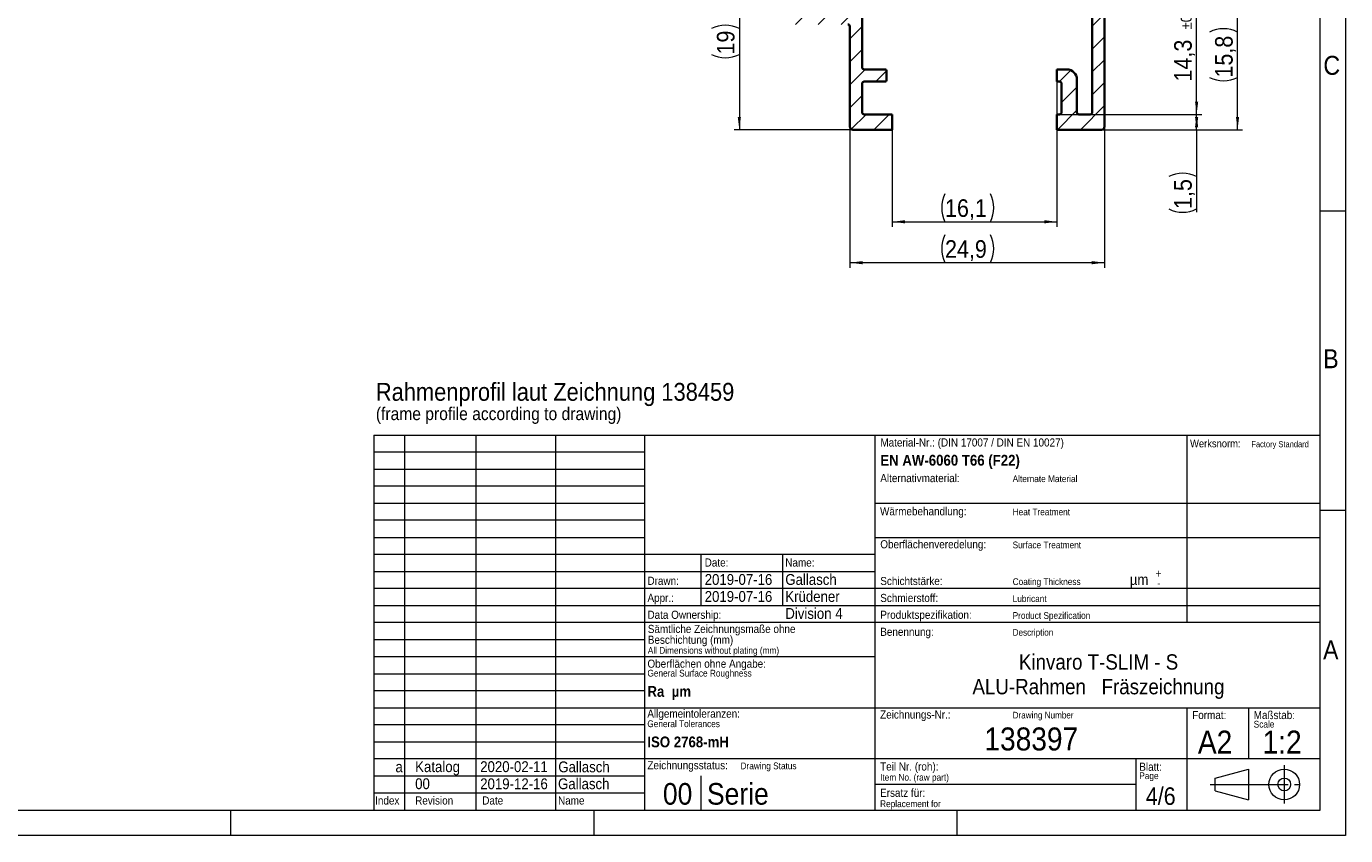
# Model space of a CAD drawing. Header units: millimetres. Extents: x 0 to 594, y 0 to 420.
# Tile 3 of 5: x 336 to 594, y 0 to 158. Entities that reach past the tile are written whole.
import ezdxf

# ---------------------------------------------------------------- set-up
doc = ezdxf.new("R2010")
doc.units = ezdxf.units.MM
doc.linetypes.add('SLD-Durchgehend', pattern=[0])
doc.linetypes.add('SLD-Punktstrich', pattern=[19.05, 15.24, -1.27, 1.27, -1.27])
doc.styles.add('SLDTEXTSTYLE1', font='GOTHIC.TTF', dxfattribs={"width": 0.913})
doc.styles.add('SLDTEXTSTYLE2', font='GOTHICB.TTF', dxfattribs={"width": 0.913})
doc.dimstyles.new('SLDDIMSTYLE10', dxfattribs={"dimtxt": 3.439583, "dimasz": 2.5, "dimexe": 0, "dimexo": 0.0625, "dimgap": 0.859896, "dimtad": 1, "dimlfac": 0.5, "dimrnd": 1e-09, "dimzin": 12, "dimdsep": 46, "dimtxsty": 'SLDTEXTSTYLE1', "dimsah": 1, "dimcen": 0.09, "dimadec": 0, "dimazin": 3, "dimtfac": 1, "dimtofl": 0, "dimtmove": 0, "dimatfit": 3, "dimfxl": 1, "dimfrac": 2, "dimtolj": 1, "dimtzin": 12, "dimarcsym": 0})
doc.dimstyles.new('SLDDIMSTYLE12', dxfattribs={"dimtxt": 3.439583, "dimasz": 2.5, "dimexe": 0, "dimexo": 0.0625, "dimgap": 0.859896, "dimtad": 1, "dimdec": 1, "dimlfac": 0.5, "dimrnd": 1e-09, "dimzin": 12, "dimdsep": 46, "dimtxsty": 'SLDTEXTSTYLE1', "dimsah": 1, "dimcen": 0.09, "dimadec": 0, "dimazin": 3, "dimtfac": 1, "dimtofl": 0, "dimtmove": 0, "dimatfit": 3, "dimfxl": 1, "dimfrac": 2, "dimtolj": 1, "dimtzin": 12, "dimarcsym": 0})
doc.dimstyles.new('SLDDIMSTYLE21', dxfattribs={"dimtxt": 3.439583, "dimasz": 2.5, "dimexe": 0, "dimexo": 0.0625, "dimgap": 0.859896, "dimtad": 1, "dimdec": 1, "dimlfac": 0.5, "dimrnd": 1e-09, "dimzin": 12, "dimdsep": 46, "dimtxsty": 'SLDTEXTSTYLE1', "dimsah": 1, "dimcen": 0.09, "dimadec": 0, "dimazin": 3, "dimtol": 1, "dimtp": 0.1, "dimtm": 0.1, "dimtfac": 1, "dimtdec": 1, "dimtofl": 0, "dimtmove": 0, "dimatfit": 3, "dimfxl": 1, "dimfrac": 2, "dimtolj": 1, "dimarcsym": 0})

# ---------------------------------------------------------------- blocks, each defined once
blk = doc.blocks.new('SW_NOTE_0_7')
at = {"color": 0, "linetype": 'Continuous', "lineweight": 0, "attachment_point": 1, "style": 'SLDTEXTSTYLE1'}
for s, insert, char_height in [('Rahmenprofil laut Zeichnung 138459', (0, 4.47), 3.5), ('(frame profile according to drawing)', (0, -0.31), 2.5)]:
    blk.add_mtext(s, dxfattribs=dict(at, insert=insert, char_height=char_height))
blk = doc.blocks.new('SW_NOTE_0_10')
at = {"color": 0, "linetype": 'Continuous', "lineweight": 0, "char_height": 1.5875, "attachment_point": 1, "style": 'SLDTEXTSTYLE1'}
for s, insert in [('Sämtliche Zeichnungsmaße ohne ', (0, 2.03)), ('Beschichtung (mm)', (0, -0.09))]:
    blk.add_mtext(s, dxfattribs=dict(at, insert=insert))
blk = doc.blocks.new('_D_38')
at = {"color": 150, "linetype": 'SLD-Durchgehend', "lineweight": 0}
for p, q in [((486.47, 176.04), (474.47, 176.04)), ((475.47, 176.04), (475.47, 138.04)), ((497.67, 138.04), (474.47, 138.04))]:
    blk.add_line(p, q, dxfattribs=at)
at = {"color": 150, "linetype": 'SLD-Durchgehend', "lineweight": 18}
for centre, start, end in [((472.74, 152.37), 63.4349, 116.5651), ((472.74, 158.22), 243.4349, 296.5651)]:
    blk.add_arc(centre, 6.11, start, end, dxfattribs=at)
for points in [[(475.47, 176.04), (475.16, 173.54), (475.78, 173.54)], [(475.47, 138.04), (475.78, 140.54), (475.16, 140.54)]]:
    blk.add_solid(points, dxfattribs=at)
at = {"color": 150, "linetype": 'SLD-Durchgehend', "lineweight": 18, "insert": (471.08, 152.75), "char_height": 3.44, "attachment_point": 1, "rotation": 90, "style": 'SLDTEXTSTYLE1'}
blk.add_mtext('19', dxfattribs=at)
blk = doc.blocks.new('_D_39')
at = {"color": 150, "linetype": 'SLD-Durchgehend', "lineweight": 0}
for p, q in [((497.07, 138.64), (497.07, 111.04)), ((546.87, 138.64), (546.87, 111.04)), ((546.87, 112.04), (497.07, 112.04))]:
    blk.add_line(p, q, dxfattribs=at)
at = {"color": 150, "linetype": 'SLD-Durchgehend', "lineweight": 18}
for centre, start, end in [((521.14, 114.78), 153.4349, 206.5651), ((519.11, 114.78), 333.4349, 26.5651)]:
    blk.add_arc(centre, 6.11, start, end, dxfattribs=at)
for points in [[(497.07, 112.04), (499.57, 111.73), (499.57, 112.35)], [(546.87, 112.04), (544.37, 112.35), (544.37, 111.73)]]:
    blk.add_solid(points, dxfattribs=at)
at = {"color": 150, "linetype": 'SLD-Durchgehend', "lineweight": 18, "insert": (515.68, 116.44), "char_height": 3.44, "attachment_point": 1, "style": 'SLDTEXTSTYLE1'}
blk.add_mtext('24,9', dxfattribs=at)
blk = doc.blocks.new('_D_40')
at = {"color": 150, "linetype": 'SLD-Durchgehend', "lineweight": 0}
for p, q in [((537.57, 147.44), (537.57, 119.04)), ((505.37, 138.04), (505.37, 119.04)), ((505.37, 120.04), (537.57, 120.04))]:
    blk.add_line(p, q, dxfattribs=at)
at = {"color": 150, "linetype": 'SLD-Durchgehend', "lineweight": 18}
for centre, start, end in [((521.14, 122.78), 153.4349, 206.5651), ((519.11, 122.78), 333.4349, 26.5651)]:
    blk.add_arc(centre, 6.11, start, end, dxfattribs=at)
for points in [[(505.37, 120.04), (507.87, 119.73), (507.87, 120.35)], [(537.57, 120.04), (535.07, 120.35), (535.07, 119.73)]]:
    blk.add_solid(points, dxfattribs=at)
at = {"color": 150, "linetype": 'SLD-Durchgehend', "lineweight": 18, "insert": (515.68, 124.44), "char_height": 3.44, "attachment_point": 1, "style": 'SLDTEXTSTYLE1'}
blk.add_mtext('16,1', dxfattribs=at)
blk = doc.blocks.new('_D_41')
at = {"color": 150, "linetype": 'SLD-Durchgehend', "lineweight": 0}
for p, q in [((537.57, 141.04), (565.87, 141.04)), ((564.87, 138.04), (564.87, 141.04)), ((546.27, 138.04), (565.87, 138.04)), ((564.87, 138.04), (564.87, 121.9))]:
    blk.add_line(p, q, dxfattribs=at)
at = {"color": 150, "linetype": 'SLD-Durchgehend', "lineweight": 18}
for centre, start, end in [((562.14, 123.43), 63.4349, 116.5651), ((562.14, 128.01), 243.4349, 296.5651)]:
    blk.add_arc(centre, 6.11, start, end, dxfattribs=at)
for points in [[(564.87, 141.04), (564.56, 138.54), (565.18, 138.54)], [(564.87, 138.04), (565.18, 140.54), (564.56, 140.54)]]:
    blk.add_solid(points, dxfattribs=at)
at = {"color": 150, "linetype": 'SLD-Durchgehend', "lineweight": 18, "insert": (560.48, 122.55), "char_height": 3.44, "attachment_point": 1, "rotation": 90, "style": 'SLDTEXTSTYLE1'}
blk.add_mtext('1,5', dxfattribs=at)
blk = doc.blocks.new('_D_42')
at = {"color": 150, "linetype": 'SLD-Durchgehend', "lineweight": 0}
for p, q in [((531.47, 169.64), (565.87, 169.64)), ((564.87, 141.04), (564.87, 169.64)), ((537.57, 141.04), (565.87, 141.04))]:
    blk.add_line(p, q, dxfattribs=at)
at = {"color": 150, "linetype": 'SLD-Durchgehend', "lineweight": 18}
for points in [[(564.87, 169.64), (564.56, 167.14), (565.18, 167.14)], [(564.87, 141.04), (565.18, 143.54), (564.56, 143.54)]]:
    blk.add_solid(points, dxfattribs=at)
at = {"color": 150, "linetype": 'SLD-Durchgehend', "lineweight": 18, "attachment_point": 1, "rotation": 90, "style": 'SLDTEXTSTYLE1'}
for s, insert, char_height in [('±0,1', (561.78, 157.64), 2.117), ('14,3', (560.48, 147.48), 3.44)]:
    blk.add_mtext(s, dxfattribs=dict(at, insert=insert, char_height=char_height))
blk = doc.blocks.new('_D_43')
at = {"color": 150, "linetype": 'SLD-Durchgehend', "lineweight": 0}
for p, q in [((531.47, 169.64), (573.87, 169.64)), ((572.87, 138.04), (572.87, 169.64)), ((546.27, 138.04), (573.87, 138.04))]:
    blk.add_line(p, q, dxfattribs=at)
at = {"color": 150, "linetype": 'SLD-Durchgehend', "lineweight": 18}
for centre, start, end in [((570.14, 151.68), 63.4349, 116.5651), ((570.14, 153.72), 243.4349, 296.5651)]:
    blk.add_arc(centre, 6.11, start, end, dxfattribs=at)
for points in [[(572.87, 169.64), (572.56, 167.14), (573.18, 167.14)], [(572.87, 138.04), (573.18, 140.54), (572.56, 140.54)]]:
    blk.add_solid(points, dxfattribs=at)
at = {"color": 150, "linetype": 'SLD-Durchgehend', "lineweight": 18, "insert": (568.48, 148.25), "char_height": 3.44, "attachment_point": 1, "rotation": 90, "style": 'SLDTEXTSTYLE1'}
blk.add_mtext('15,8', dxfattribs=at)

msp = doc.modelspace()

# ---------------------------------------------------------------- hatches: boundary and pattern name
at = {"linetype": 'SLD-Durchgehend', "lineweight": 18}
h = msp.add_hatch(dxfattribs=at)
h.set_pattern_fill('ANSI31', style=0)
edge = h.paths.add_edge_path(flags=0)
edge.add_arc((487.46908, 161.64254), 0.4, 180, 270, ccw=False)
edge.add_line((487.06908, 161.64254), (487.06908, 162.84254))
edge.add_arc((486.66908, 162.84254), 0.4, 0, 90)
edge.add_line((486.66908, 163.24254), (486.46908, 163.24254))
edge.add_arc((486.46908, 162.24254), 1, 90, 180)
edge.add_line((485.46908, 162.24254), (485.46908, 159.24254))
edge.add_arc((486.06908, 159.24254), 0.6, 180, 270)
edge.add_line((486.06908, 158.64254), (496.66908, 158.64254))
edge.add_arc((496.66908, 158.24254), 0.4, 0, 90, ccw=False)
edge.add_line((497.06908, 158.24254), (497.06908, 138.64254))
edge.add_arc((497.66908, 138.64254), 0.6, 180, 270)
edge.add_line((497.66908, 138.04254), (505.36908, 138.04254))
edge.add_line((505.36908, 138.04254), (505.36908, 141.04254))
edge.add_line((505.36908, 141.04254), (499.86908, 141.04254))
edge.add_arc((499.86908, 141.44254), 0.4, 180, 270, ccw=False)
edge.add_line((499.46908, 141.44254), (499.46908, 147.04254))
edge.add_arc((499.86908, 147.04254), 0.4, 90, 180, ccw=False)
edge.add_line((499.86908, 147.44254), (503.86908, 147.44254))
edge.add_arc((503.86908, 147.84254), 0.4, 270, 360)
edge.add_line((504.26908, 147.84254), (504.26908, 149.44254))
edge.add_arc((503.86908, 149.44254), 0.4, 0, 90)
edge.add_line((503.86908, 149.84254), (499.86908, 149.84254))
edge.add_arc((499.86908, 150.24254), 0.4, 180, 270, ccw=False)
edge.add_line((499.46908, 150.24254), (499.46908, 172.64254))
edge.add_arc((499.86908, 172.64254), 0.4, 90, 180, ccw=False)
edge.add_line((499.86908, 173.04254), (505.06908, 173.04254))
edge.add_arc((505.06908, 172.64254), 0.4, 0, 90, ccw=False)
edge.add_line((505.46908, 172.64254), (505.46908, 169.84254))
edge.add_arc((505.86908, 169.84254), 0.4, 180, 210)
edge.add_line((505.52267, 169.64254), (508.41549, 169.64254))
edge.add_arc((508.06908, 169.84254), 0.4, 330, 360)
edge.add_line((508.46908, 169.84254), (508.46908, 172.64254))
edge.add_arc((508.86908, 172.64254), 0.4, 90, 180, ccw=False)
edge.add_line((508.86908, 173.04254), (528.06908, 173.04254))
edge.add_arc((528.06908, 172.64254), 0.4, 0, 90, ccw=False)
edge.add_line((528.46908, 172.64254), (528.46908, 169.84254))
edge.add_arc((528.86908, 169.84254), 0.4, 180, 210)
edge.add_line((528.52267, 169.64254), (531.41549, 169.64254))
edge.add_arc((531.06908, 169.84254), 0.4, 330, 360)
edge.add_line((531.46908, 169.84254), (531.46908, 172.64254))
edge.add_arc((531.86908, 172.64254), 0.4, 90, 180, ccw=False)
edge.add_line((531.86908, 173.04254), (544.06908, 173.04254))
edge.add_arc((544.06908, 172.64254), 0.4, 0, 90, ccw=False)
edge.add_line((544.46908, 172.64254), (544.46908, 141.44254))
edge.add_arc((544.06908, 141.44254), 0.4, 270, 360, ccw=False)
edge.add_line((544.06908, 141.04254), (541.86908, 141.04254))
edge.add_arc((541.86908, 141.44254), 0.4, 180, 270, ccw=False)
edge.add_line((541.46908, 141.44254), (541.46908, 147.84254))
edge.add_arc((539.46908, 147.84254), 2, 0, 90)
edge.add_line((539.46908, 149.84254), (537.56908, 149.84254))
edge.add_line((537.56908, 149.84254), (537.56908, 147.44254))
edge.add_line((537.56908, 147.44254), (538.06908, 147.44254))
edge.add_arc((538.06908, 147.04254), 0.4, 0, 90, ccw=False)
edge.add_line((538.46908, 147.04254), (538.46908, 141.44254))
edge.add_arc((538.06908, 141.44254), 0.4, 270, 360, ccw=False)
edge.add_line((538.06908, 141.04254), (537.56908, 141.04254))
edge.add_line((537.56908, 141.04254), (537.56908, 138.04254))
edge.add_line((537.56908, 138.04254), (546.26908, 138.04254))
edge.add_arc((546.26908, 138.64254), 0.6, 270, 360)
edge.add_line((546.86908, 138.64254), (546.86908, 175.44254))
edge.add_arc((546.26908, 175.44254), 0.6, 0, 90)
edge.add_line((546.26908, 176.04254), (486.46908, 176.04254))
edge.add_arc((486.46908, 175.04254), 1, 90, 180)
edge.add_line((485.46908, 175.04254), (485.46908, 173.44254))
edge.add_line((485.46908, 173.44254), (496.66908, 173.44254))
edge.add_arc((496.66908, 173.04254), 0.4, 0, 90, ccw=False)
edge.add_line((497.06908, 173.04254), (497.06908, 161.64254))
edge.add_arc((496.66908, 161.64254), 0.4, 270, 360, ccw=False)
edge.add_line((496.66908, 161.24254), (487.46908, 161.24254))

# ---------------------------------------------------------------- linework, layer by layer
at = {"color": 7, "linetype": 'SLD-Durchgehend', "lineweight": 18}
for p, q in [((594.00002, 419.99993), (594.00002, -0.00007)), ((589.00002, 4.99993), (589.00002, 414.99993)), ((589.00002, 122.19993), (594.00002, 122.19993)), ((404.00002, 78.32326), (589.00002, 78.32326)), ((404.00002, 78.32326), (404.00002, 4.99993)), ((410.00002, 78.32326), (410.00002, 4.99993)), ((424.00002, 4.99993), (424.00002, 78.32326)), ((439.50002, 78.32326), (439.50002, 4.99993)), ((457.00002, 4.99993), (457.00002, 78.32326)), ((502.00002, 4.99993), (502.00002, 78.32326)), ((563.00002, 41.65993), (563.00002, 78.32326)), ((589.00002, 4.99993), (589.00002, 78.32326)), ((457.00002, 74.99326), (404.00002, 74.99326)), ((404.00002, 71.65993), (457.00002, 71.65993)), ((457.00002, 68.32659), (404.00002, 68.32659)), ((404.00002, 64.99326), (457.00002, 64.99326)), ((502.00002, 64.99326), (589.00002, 64.99326)), ((594.00002, 63.59993), (589.00002, 63.59993)), ((457.00002, 61.65993), (404.00002, 61.65993)), ((404.00002, 58.32659), (457.00002, 58.32659)), ((502.00002, 58.32659), (589.00002, 58.32659)), ((502.00002, 54.99326), (404.00002, 54.99326)), ((468.00002, 44.99326), (468.00002, 54.99326)), ((484.00002, 44.99326), (484.00002, 54.99326)), ((404.00002, 51.65993), (502.00002, 51.65993)), ((589.00002, 48.32659), (404.00002, 48.32659)), ((404.00002, 44.99326), (589.00002, 44.99326)), ((589.00002, 41.65993), (404.00002, 41.65993)), ((404.00002, 38.32659), (457.00002, 38.32659)), ((502.00002, 34.99326), (404.00002, 34.99326)), ((404.00002, 31.65993), (457.00002, 31.65993)), ((457.00002, 28.32659), (404.00002, 28.32659)), ((404.00002, 24.99326), (589.00002, 24.99326)), ((563.00002, 4.99993), (563.00002, 24.99326)), ((575.00002, 24.99326), (575.00002, 14.99326)), ((457.00002, 21.65993), (404.00002, 21.65993)), ((404.00002, 18.32659), (457.00002, 18.32659)), ((589.00002, 14.99326), (404.00002, 14.99326)), ((553.00002, 14.99326), (553.00002, 4.99993)), ((568.49793, 11.2577), (575.00002, 12.99993)), ((575.00002, 12.99993), (575.00002, 6.99993)), ((404.00002, 11.65993), (457.00002, 11.65993)), ((468.00002, 4.99993), (468.00002, 11.65993)), ((568.49793, 8.74216), (568.49793, 11.2577)), ((457.00002, 8.32993), (404.00002, 8.32993)), ((553.00002, 9.99993), (502.00002, 9.99993)), ((568.49793, 8.74216), (575.00002, 6.99993)), ((20.00002, 4.99993), (589.00002, 4.99993)), ((376.00002, 4.99993), (376.00002, -0.00007)), ((404.00002, 4.99993), (589.00002, 4.99993)), ((447.00002, 4.99993), (447.00002, -0.00007)), ((518.00002, 4.99993), (518.00002, -0.00007)), ((594.00002, -0.00007), (0.00002, -0.00007))]:
    msp.add_line(p, q, dxfattribs=at)
at = {"color": 7, "linetype": 'SLD-Durchgehend', "lineweight": 35}
for p, q in [((546.86908, 138.64254), (546.86908, 175.44254)), ((499.46908, 172.64254), (499.46908, 150.24254)), ((544.46908, 141.44254), (544.46908, 172.64254)), ((497.06908, 158.24254), (497.06908, 138.64254)), ((503.86908, 149.84254), (499.86908, 149.84254)), ((537.56908, 149.84254), (537.56908, 147.44254)), ((539.46908, 149.84254), (537.56908, 149.84254)), ((499.46908, 147.04254), (499.46908, 141.44254)), ((499.86908, 147.44254), (503.86908, 147.44254)), ((504.26908, 147.84254), (504.26908, 149.44254)), ((537.56908, 147.44254), (538.06908, 147.44254)), ((538.46908, 147.04254), (538.46908, 141.44254)), ((541.46908, 141.44254), (541.46908, 147.84254)), ((499.86908, 141.04254), (505.36908, 141.04254)), ((505.36908, 138.04254), (505.36908, 141.04254)), ((537.56908, 141.04254), (537.56908, 138.04254)), ((537.56908, 141.04254), (538.06908, 141.04254)), ((541.86908, 141.04254), (544.06908, 141.04254)), ((497.66908, 138.04254), (505.36908, 138.04254)), ((537.56908, 138.04254), (546.26908, 138.04254))]:
    msp.add_line(p, q, dxfattribs=at)
at = {"color": 7, "linetype": 'SLD-Punktstrich', "lineweight": 18}
for p, q in [((582.00002, 13.74993), (582.00002, 6.24993)), ((567.49793, 9.99993), (584.99793, 9.99993))]:
    msp.add_line(p, q, dxfattribs=at)
at = {"color": 7, "linetype": 'SLD-Durchgehend', "lineweight": 18}
for radius in [3, 1.25]:
    msp.add_circle((582.00002, 9.99993), radius, dxfattribs=at)
at = {"color": 7, "linetype": 'SLD-Durchgehend', "lineweight": 35}
for centre, radius, start, end in [((496.66908, 158.24254), 0.4, 0, 90), ((499.86908, 150.24254), 0.4, 180, 270), ((503.86908, 149.44254), 0.4, 0, 90), ((539.46908, 147.84254), 2, 0, 90), ((499.86908, 147.04254), 0.4, 90, 180), ((503.86908, 147.84254), 0.4, 270, 0), ((538.06908, 147.04254), 0.4, 0, 90), ((499.86908, 141.44254), 0.4, 180, 270), ((538.06908, 141.44254), 0.4, 270, 0), ((541.86908, 141.44254), 0.4, 180, 270), ((544.06908, 141.44254), 0.4, 270, 0), ((497.66908, 138.64254), 0.6, 180, 270), ((546.26908, 138.64254), 0.6, 270, 0)]:
    msp.add_arc(centre, radius, start, end, dxfattribs=at)

# ---------------------------------------------------------------- block references
at = {"color": 150, "linetype": 'Continuous', "lineweight": 0}
msp.add_blockref('SW_NOTE_0_7', (404.40941, 84.06636), dxfattribs=at)
at = {"color": 7, "linetype": 'Continuous', "lineweight": 0}
msp.add_blockref('SW_NOTE_0_10', (457.57735, 39.18759), dxfattribs=at)

# ---------------------------------------------------------------- texts
for s, insert, char_height, attachment_point, style in [('C', (589.65386, 152.48383), 3.70417, 1, 'SLDTEXTSTYLE1'), ('B', (589.62576, 95.10959), 3.70417, 1, 'SLDTEXTSTYLE1'), ('Material-Nr.: (DIN 17007 / DIN EN 10027)', (503.0502, 77.67747), 1.5875, 1, 'SLDTEXTSTYLE1'), ('Werksnorm:', (563.59115, 77.43135), 1.5, 1, 'SLDTEXTSTYLE1'), ('Factory Standard', (575.57226, 77.1544), 1.2, 1, 'SLDTEXTSTYLE1'), ('EN AW-6060 T66 (F22)', (503.03105, 74.46621), 2.1166667, 1, 'SLDTEXTSTYLE2'), ('Alternativmaterial:', (503.03105, 70.71472), 1.5875, 1, 'SLDTEXTSTYLE1'), ('Alternate Material', (528.90717, 70.45466), 1.3229167, 1, 'SLDTEXTSTYLE1'), ('Wärmebehandlung:', (502.97792, 64.22465), 1.5875, 1, 'SLDTEXTSTYLE1'), ('Heat Treatment', (528.90717, 63.96459), 1.3229167, 1, 'SLDTEXTSTYLE1'), ('Oberflächenveredelung:', (503.02933, 57.76841), 1.5875, 1, 'SLDTEXTSTYLE1'), ('Surface Treatment', (528.90717, 57.50835), 1.3229167, 1, 'SLDTEXTSTYLE1'), ('Date:', (468.69602, 54.20195), 1.5875, 1, 'SLDTEXTSTYLE1'), ('Name:', (484.45573, 54.20195), 1.5875, 1, 'SLDTEXTSTYLE1'), ('+', (556.84415, 52.0543), 1.5875, 1, 'SLDTEXTSTYLE1'), ('Drawn:', (457.51321, 50.62892), 1.5875, 1, 'SLDTEXTSTYLE1'), ('2019-07-16', (468.69602, 51.14904), 2.116667, 1, 'SLDTEXTSTYLE1'), ('Gallasch', (484.45573, 51.14904), 2.116667, 1, 'SLDTEXTSTYLE1'), ('Schichtstärke:', (503.02933, 50.58749), 1.5875, 1, 'SLDTEXTSTYLE1'), ('Coating Thickness', (528.90717, 50.32753), 1.3229167, 1, 'SLDTEXTSTYLE1'), ('µm', (551.80634, 51.13776), 2.116667, 1, 'SLDTEXTSTYLE1'), ('-', (557.16033, 50.18598), 1.5875, 1, 'SLDTEXTSTYLE1'), ('Appr.:', (457.51321, 47.30607), 1.5875, 1, 'SLDTEXTSTYLE1'), ('2019-07-16', (468.69602, 47.82619), 2.116667, 1, 'SLDTEXTSTYLE1'), ('Krüdener', (484.45573, 47.82619), 2.116667, 1, 'SLDTEXTSTYLE1'), ('Schmierstoff:', (503.01981, 47.27533), 1.5875, 1, 'SLDTEXTSTYLE1'), ('Lubricant', (528.90717, 46.99991), 1.322917, 1, 'SLDTEXTSTYLE1'), ('Data Ownership:', (457.51321, 43.98277), 1.5875, 1, 'SLDTEXTSTYLE1'), ('Division 4', (484.45573, 44.50288), 2.116667, 1, 'SLDTEXTSTYLE1'), ('Produktspezifikation:', (503.01981, 43.98277), 1.5875, 1, 'SLDTEXTSTYLE1'), ('Product Spezification', (528.90717, 43.70734), 1.3229167, 1, 'SLDTEXTSTYLE1'), ('Benennung:', (503.01981, 40.65623), 1.5875, 1, 'SLDTEXTSTYLE1'), ('Description', (528.90717, 40.39531), 1.3, 1, 'SLDTEXTSTYLE1'), ('All Dimensions without plating (mm)', (457.57735, 36.88519), 1.3229167, 1, 'SLDTEXTSTYLE1'), ('A', (589.58897, 38.17309), 3.70417, 1, 'SLDTEXTSTYLE1'), ('Oberflächen ohne Angabe:', (457.50565, 34.41738), 1.5875, 1, 'SLDTEXTSTYLE1'), ('Kinvaro T-SLIM - S', (545.69976, 35.45951), 3, 2, 'SLDTEXTSTYLE1'), ('General Surface Roughness', (457.50565, 32.4275), 1.3229167, 1, 'SLDTEXTSTYLE1'), ('Ra  µm', (457.50565, 29.26147), 2.116667, 1, 'SLDTEXTSTYLE2'), ('ALU-Rahmen   Fräszeichnung ', (545.67867, 30.63415), 3, 2, 'SLDTEXTSTYLE1'), ('Allgemeintoleranzen:', (457.48521, 24.65224), 1.5875, 1, 'SLDTEXTSTYLE1'), ('Zeichnungs-Nr.:', (502.9897, 24.47358), 1.5875, 1, 'SLDTEXTSTYLE1'), ('Drawing Number', (528.90717, 24.21266), 1.3, 1, 'SLDTEXTSTYLE1'), ('Format:', (564.00862, 24.37927), 1.5875, 1, 'SLDTEXTSTYLE1'), ('Maßstab:', (576.03181, 24.37927), 1.5875, 1, 'SLDTEXTSTYLE1'), ('General Tolerances', (457.48521, 22.53554), 1.3229167, 1, 'SLDTEXTSTYLE1'), ('138397', (532.55098, 21.15135), 4.5, 2, 'SLDTEXTSTYLE1'), ('Scale', (576.03181, 22.44886), 1.322917, 1, 'SLDTEXTSTYLE1'), ('ISO 2768-mH', (457.48521, 19.37994), 2.1166667, 1, 'SLDTEXTSTYLE2'), ('A2', (568.48006, 20.54028), 4.5, 2, 'SLDTEXTSTYLE1'), ('1:2', (581.58817, 20.54028), 4.5, 2, 'SLDTEXTSTYLE1'), ('a', (409.6738, 14.50805), 2.11667, 3, 'SLDTEXTSTYLE1'), ('Katalog', (412.09325, 14.53634), 2.116667, 1, 'SLDTEXTSTYLE1'), ('2020-02-11', (424.80675, 14.54473), 2.116667, 1, 'SLDTEXTSTYLE1'), ('Gallasch', (440.07383, 14.5025), 2.116667, 1, 'SLDTEXTSTYLE1'), ('Zeichnungsstatus:', (457.50164, 14.55966), 1.5875, 1, 'SLDTEXTSTYLE1'), ('Drawing Status', (475.70332, 14.2996), 1.3229167, 1, 'SLDTEXTSTYLE1'), ('Teil Nr. (roh):', (502.9897, 14.31635), 1.5875, 1, 'SLDTEXTSTYLE1'), ('Blatt:', (553.66096, 14.26494), 1.5875, 1, 'SLDTEXTSTYLE1'), ('00', (412.09325, 11.20749), 2.116667, 1, 'SLDTEXTSTYLE1'), ('2019-12-16', (424.80675, 11.1953), 2.116667, 1, 'SLDTEXTSTYLE1'), ('Gallasch', (440.02616, 11.19474), 2.116667, 1, 'SLDTEXTSTYLE1'), ('00  Serie', (460.52906, 10.28272), 4.233333, 1, 'SLDTEXTSTYLE1'), ('Item No. (raw part)', (502.9897, 12.0624), 1.3229167, 1, 'SLDTEXTSTYLE1'), ('Page', (553.66096, 12.37324), 1.322917, 1, 'SLDTEXTSTYLE1'), ('Index', (404.26687, 7.66321), 1.5875, 1, 'SLDTEXTSTYLE1'), ('Revision', (412.09325, 7.66321), 1.5875, 1, 'SLDTEXTSTYLE1'), ('Ersatz für:', (502.9897, 9.17115), 1.5875, 1, 'SLDTEXTSTYLE1'), ('4/6', (557.85026, 9.44572), 3.439583, 2, 'SLDTEXTSTYLE1'), ('Date', (425.21233, 7.66321), 1.5875, 1, 'SLDTEXTSTYLE1'), ('Name', (440.02616, 7.66321), 1.5875, 1, 'SLDTEXTSTYLE1'), ('Replacement for', (502.9897, 6.89324), 1.3229167, 1, 'SLDTEXTSTYLE1')]:
    msp.add_mtext(s, dxfattribs=dict(at, insert=insert, char_height=char_height, attachment_point=attachment_point, style=style))

# ---------------------------------------------------------------- dimensions: what is measured, and where the dimension line sits
at = {"color": 150, "linetype": 'SLD-Durchgehend', "lineweight": 18}
for base, p1, p2, dimstyle, picture, middle in [((475.46908, 138.04254), (486.46908, 176.04254), (497.66908, 138.04254), 'SLDDIMSTYLE10', '_D_38', (475.46908, 155.29274)), ((572.86908, 169.64254), (546.26908, 138.04254), (531.46908, 169.64254), 'SLDDIMSTYLE12', '_D_43', (572.86908, 152.69736)), ((564.86908, 141.04254), (546.26908, 138.04254), (537.56908, 141.04254), 'SLDDIMSTYLE12', '_D_41', (564.86908, 125.72286))]:
    dim = msp.add_linear_dim(base=base, p1=p1, p2=p2, angle=90, text='(<>)', dimstyle=dimstyle, dxfattribs=at)
    dim.commit()
    dim.dimension.update_dxf_attribs({"geometry": picture, "text_midpoint": middle, "dimtype": 160})
dim = msp.add_linear_dim(base=(564.86908, 169.64254), p1=(537.56908, 141.04254), p2=(531.46908, 169.64254), angle=90, dimstyle='SLDDIMSTYLE21', dxfattribs=at)
dim.commit()
dim.dimension.update_dxf_attribs({"geometry": '_D_42', "text_midpoint": (564.86908, 155.29274), "dimtype": 160})
for base, p1, p2, picture, middle in [((537.56908, 120.04254), (505.36908, 138.04254), (537.56908, 147.44254), '_D_40', (520.12586, 120.04254)), ((497.06908, 112.04254), (546.86908, 138.64254), (497.06908, 138.64254), '_D_39', (520.12586, 112.04254))]:
    dim = msp.add_linear_dim(base=base, p1=p1, p2=p2, text='(<>)', dimstyle='SLDDIMSTYLE12', dxfattribs=at)
    dim.commit()
    dim.dimension.update_dxf_attribs({"geometry": picture, "text_midpoint": middle, "dimtype": 160})

doc.saveas('drawing.dxf')
